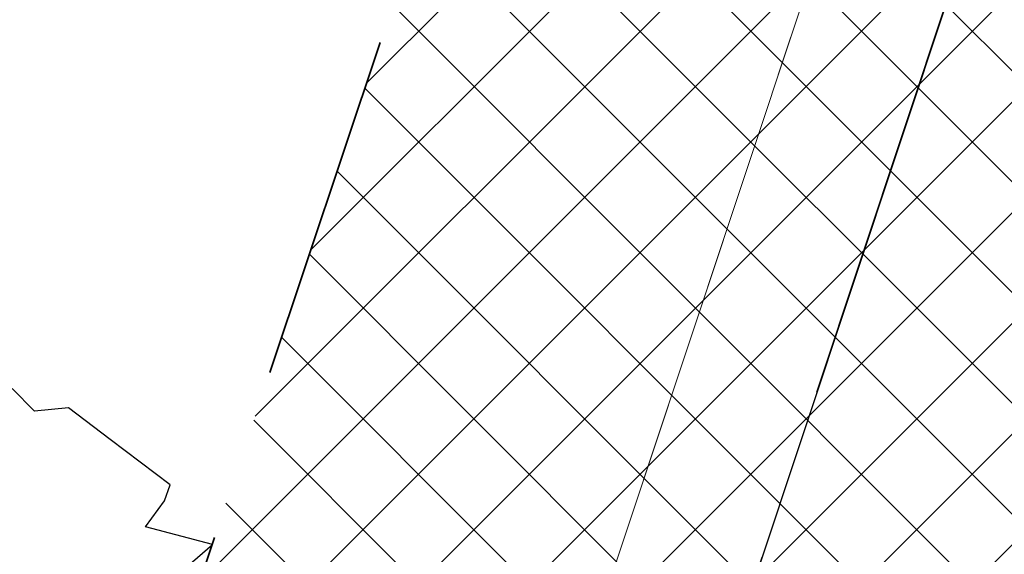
# Model space of a CAD drawing. Header units: metres. Extents: x 6599594 to 6600699, y 5687867 to 5691114.
# Tile 118 of 256: x 6599897.7 to 6599900.52, y 5688722.26 to 5688723.8. Entities that reach past the tile are written whole.
import ezdxf

# ---------------------------------------------------------------- set-up
doc = ezdxf.new("R2010")
doc.units = ezdxf.units.M
doc.header["$MEASUREMENT"] = 0
for name, pattern in [('1', [0]), ('BUG', [1.5, 1, -0.5]), ('GUK', [2, 1.5, -0.5]), ('GUZ', [1, 0.5, -0.5]), ('L_0_04', [1.5, 1, -0.5])]:
    doc.linetypes.add(name, pattern=pattern)
for name, color, linetype, lineweight in [('_kolor chodnik', 50, '1', 5), ('_kolor jezdnia', 4, '1', 0), ('_kolor zjazdy kostka', 7, '1', 5), ('_kolor ścieżka @ 1', 10, '1', 0), ('_nasadzenia', 72, 'BUG', 30), ('_obrzeze', 10, 'BUG', 35), ('Dzialki', 130, '1', 30), ('Kontury', 252, 'GUK', 9), ('OT_Komunikacja', 7, 'CONTINUOUS', 0), ('OT_ZagospodarowanieTerenu', 7, 'CONTINUOUS', 0), ('Uzytki', 252, 'GUZ', 9)]:
    doc.layers.add(name, color=color, linetype=linetype, lineweight=lineweight)
doc.layers.add('RS-drzewa projektowane', color=7, linetype='CONTINUOUS')
pattern_1 = [(45, (0, 0), (-0.1414213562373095, 0.1414213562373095), []), (135, (0, 0), (-0.1414213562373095, -0.1414213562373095), [])]

# ---------------------------------------------------------------- blocks, each defined once
blk = doc.blocks.new('d2')
at = {"layer": '_nasadzenia'}
for p, q in [((-293018.5676449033, 28216.32748790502), (-293018.6644100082, 28216.42572959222)), ((-293018.4212701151, 28216.34265583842), (-293018.5676449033, 28216.32748790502)), ((-293018.2402983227, 28216.20477988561), (-293018.4212701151, 28216.34265583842)), ((-293017.9817671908, 28216.00781423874), (-293018.2402983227, 28216.20477988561)), ((-293018.0050329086, 28215.93972023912), (-293017.9817671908, 28216.00781423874)), ((-293018.0871430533, 28215.82655175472), (-293018.0050329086, 28215.93972023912)), ((-293017.7984534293, 28215.74964162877), (-293018.0871430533, 28215.82655175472)), ((-293018.1938077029, 28215.40966504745), (-293017.7984534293, 28215.74964162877))]:
    blk.add_line(p, q, dxfattribs=at)

msp = doc.modelspace()

# ---------------------------------------------------------------- hatches: boundary and pattern name
at = {"layer": '_kolor chodnik'}
h = msp.add_hatch(dxfattribs=at)
h.set_pattern_fill('ANSI37', color=256, scale=1.6)
h.set_pattern_definition(pattern_1)
h.paths.add_polyline_path([(6599849.938171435, 5688542.085872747), (6599852.232147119, 5688548.938742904), (6599853.573135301, 5688548.489851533), (6599853.827082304, 5688549.248475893), (6599851.793849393, 5688549.929093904), (6599849.895278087, 5688548.982823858), (6599847.823506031, 5688542.793750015)])
edge = h.paths.add_edge_path()
edge.add_line((6600018.106075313, 5689087.454911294), (6600022.42781917, 5689091.229234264))
edge.add_line((6600022.42781917, 5689091.229234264), (6600020.233254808, 5689093.742094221))
edge.add_line((6600020.233254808, 5689093.742094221), (6600017.159471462, 5689091.057656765))
edge.add_arc((6600023.275194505, 5689085.385140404), 8.34143334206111, 137.1531558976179, 148.8016577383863)
edge.add_line((6600016.140105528, 5689089.706021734), (6600018.106075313, 5689087.454911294))
h.paths.add_polyline_path([(6600038.501784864, 5689187.59229436), (6600037.906968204, 5689187.700586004), (6600037.638296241, 5689186.224843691), (6600038.240083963, 5689186.115282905)])
h.paths.add_polyline_path([(6600069.098302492, 5689360.276020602), (6600068.321239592, 5689360.413462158), (6600068.064048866, 5689358.936495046), (6600068.836639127, 5689358.799546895)])
h.paths.add_polyline_path([(6600082.393785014, 5689362.950258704), (6600082.941124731, 5689366.103121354), (6600081.481377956, 5689366.361351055), (6600080.923159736, 5689363.210828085)])
h.paths.add_polyline_path([(6600074.022236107, 5689388.065861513), (6600072.983907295, 5689388.249860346), (6600072.723374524, 5689386.772538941), (6600073.760538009, 5689386.588865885)])
h.paths.add_polyline_path([(6600105.602402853, 5689486.45426531), (6600106.738797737, 5689489.760539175), (6600105.28818975, 5689490.281952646), (6600104.132785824, 5689486.965912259)])
h.paths.add_polyline_path([(6600132.519778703, 5689678.737346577), (6600131.636986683, 5689678.922259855), (6600131.330470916, 5689677.453953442), (6600132.212256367, 5689677.269208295)])
h.paths.add_polyline_path([(6600156.649397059, 5689798.7449027), (6600156.48800471, 5689797.95886096), (6600157.450195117, 5689797.757316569), (6600157.615023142, 5689798.542205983)])
h.paths.add_polyline_path([(6600189.055358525, 5689948.643107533), (6600187.902868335, 5689948.884512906), (6600187.600024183, 5689947.417400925), (6600188.748131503, 5689947.176379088)])
edge = h.paths.add_edge_path()
edge.add_line((6600204.459383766, 5690032.969035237), (6600204.153258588, 5690031.227801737))
edge.add_arc((6600202.328347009, 5690027.299936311), 4.331100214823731, 41.853001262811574, 65.08011546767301, ccw=False)
edge.add_arc((6600032.903931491, 5690051.979071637), 174.020003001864, 352.8070218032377, 353.495463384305)
edge.add_arc((6600202.372679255, 5690027.343587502), 5.999999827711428, 55.12102442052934, 69.64815978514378)
edge = h.paths.add_edge_path()
edge.add_line((6600205.046027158, 5690040.265402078), (6600204.972740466, 5690038.483452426))
edge.add_arc((6600203.986269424, 5690044.401803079), 5.999999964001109, 279.4630688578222, 294.9140560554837)
edge.add_line((6600206.513819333, 5690038.960158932), (6600206.607027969, 5690041.030672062))
edge.add_arc((6600203.986269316, 5690044.401803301), 4.270000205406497, 284.3702444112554, 307.86193139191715, ccw=False)
edge = h.paths.add_edge_path()
edge.add_arc((6600203.547470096, 5690044.558759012), 6.446878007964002, 324.43500910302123, 356.20133685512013, ccw=False)
edge.add_arc((6600203.986269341, 5690044.401803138), 6.000000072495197, 323.2169970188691, 357.4193489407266)
h.paths.add_polyline_path([(6600208.910055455, 5690121.713696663), (6600208.146285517, 5690121.748120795), (6600207.125602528, 5690121.794124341), (6600209.971605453, 5690121.665851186)])
edge = h.paths.add_edge_path()
edge.add_line((6600238.769818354, 5690481.648294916), (6600240.338176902, 5690490.87374652))
edge.add_line((6600240.338176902, 5690490.87374652), (6600241.251295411, 5690510.829461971))
edge.add_line((6600241.251295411, 5690510.829461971), (6600239.524022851, 5690510.928942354))
edge.add_line((6600239.524022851, 5690510.928942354), (6600238.633343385, 5690491.167757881))
edge.add_line((6600238.633343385, 5690491.167757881), (6600234.579716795, 5690467.661262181))
edge.add_line((6600234.579716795, 5690467.661262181), (6600234.449796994, 5690464.966873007))
edge.add_arc((6600242.443669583, 5690464.607462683), 8.001948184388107, 177.4256737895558, 268.2543056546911)
edge.add_line((6600242.199903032, 5690456.609228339), (6600242.216657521, 5690457.359274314))
edge.add_line((6600242.216657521, 5690457.359274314), (6600242.305257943, 5690458.836738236))
edge.add_arc((6600242.444504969, 5690464.607952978), 5.772894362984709, 177.0298084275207, 268.6178439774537, ccw=False)
edge.add_line((6600236.679365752, 5690464.907083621), (6600236.951876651, 5690470.95443634))
edge.add_line((6600236.951876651, 5690470.95443634), (6600238.15078669, 5690478.210832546))
edge.add_line((6600238.15078669, 5690478.210832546), (6600238.769818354, 5690481.648294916))
h.paths.add_polyline_path([(6600238.769818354, 5690481.648294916), (6600238.15078669, 5690478.210832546), (6600239.670056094, 5690477.930590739), (6600240.266710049, 5690481.376366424)])
edge = h.paths.add_edge_path()
edge.add_line((6600223.366500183, 5690460.339976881), (6600223.278629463, 5690457.997544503))
edge.add_arc((6600220.967166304, 5690465.656339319), 7.999999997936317, 286.7940807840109, 300.2738222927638)
edge.add_line((6600225.000231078, 5690458.747331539), (6600225.240084, 5690461.623695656))
edge.add_arc((6600221.105749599, 5690465.648640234), 5.76999998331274, 293.06724424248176, 315.7681070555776, ccw=False)
edge = h.paths.add_edge_path()
edge.add_arc((6600220.025145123, 5690444.676291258), 5.770000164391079, 37.996647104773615, 59.94382588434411, ccw=False)
edge.add_line((6600224.572175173, 5690448.22839199), (6600224.817793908, 5690451.081798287))
edge.add_arc((6600220.025145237, 5690444.676291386), 7.999999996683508, 53.19588653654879, 68.15166733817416)
edge.add_line((6600223.00235276, 5690452.101669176), (6600222.91504296, 5690449.670427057))
edge = h.paths.add_edge_path()
edge.add_arc((6600221.105749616, 5690465.648640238), 7.999999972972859, 328.0222308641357, 357.0132597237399)
edge.add_line((6600229.094882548, 5690465.23180147), (6600229.218816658, 5690467.593604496))
edge.add_line((6600229.218816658, 5690467.593604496), (6600228.218919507, 5690467.645774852))
edge.add_line((6600228.218919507, 5690467.645774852), (6600227.891778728, 5690461.411918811))
h.paths.add_polyline_path([(6600200.980142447, 5690012.236744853), (6600202.317278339, 5690011.956662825), (6600202.522293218, 5690012.935421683), (6600201.182321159, 5690013.216097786)])
h.paths.add_polyline_path([(6600196.457878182, 5689983.98337835), (6600195.202332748, 5689984.246370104), (6600194.899091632, 5689982.777335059), (6600196.150355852, 5689982.515240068)])
edge = h.paths.add_edge_path()
edge.add_line((6600112.305909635, 5689517.991018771), (6600112.691041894, 5689519.807934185))
edge.add_line((6600112.691041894, 5689519.807934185), (6600113.245521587, 5689522.423769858))
edge.add_line((6600113.245521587, 5689522.423769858), (6600111.553124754, 5689522.782507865))
edge.add_line((6600111.553124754, 5689522.782507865), (6600107.405864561, 5689503.21722655))
edge.add_line((6600107.405864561, 5689503.21722655), (6600099.494506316, 5689480.361667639))
edge.add_line((6600099.494506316, 5689480.361667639), (6600099.182814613, 5689478.891218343))
edge.add_arc((6600107.008997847, 5689477.232359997), 8.000059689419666, 168.0325629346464, 257.7529108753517)
edge.add_line((6600105.311960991, 5689469.414366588), (6600105.784990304, 5689471.593619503))
edge.add_arc((6600107.008927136, 5689477.232314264), 5.769999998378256, 168.0321375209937, 257.7533362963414, ccw=False)
edge.add_line((6600101.364343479, 5689478.42879883), (6600101.647245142, 5689479.76342708))
edge.add_line((6600101.647245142, 5689479.76342708), (6600104.132785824, 5689486.965912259))
edge.add_line((6600104.132785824, 5689486.965912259), (6600105.28818975, 5689490.281952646))
edge.add_line((6600105.28818975, 5689490.281952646), (6600108.240043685, 5689498.809726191))
edge.add_line((6600108.240043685, 5689498.809726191), (6600112.305909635, 5689517.991018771))
h.paths.add_polyline_path([(6600136.009573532, 5689645.499114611), (6600138.333647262, 5689645.012304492), (6600138.661671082, 5689646.578318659), (6600134.869459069, 5689647.372651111)])
at = {"layer": '_kolor jezdnia'}
h = msp.add_hatch(dxfattribs=at)
h.set_pattern_fill('ANSI37', color=4, scale=3.5)
h.set_pattern_definition([(45, (0, 0), (-0.3093592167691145, 0.3093592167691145), []), (135, (0, 0), (-0.3093592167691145, -0.3093592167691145), [])])
edge = h.paths.add_edge_path()
edge.add_line((6599833.066047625, 5688539.933393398), (6599850.649511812, 5688527.983462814))
edge.add_arc((6599857.337592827, 5688536.653968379), 10.95025544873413, 169.5012687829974, 232.3548431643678, ccw=False)
edge.add_arc((6599858.085851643, 5688536.618142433), 11.69295282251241, 162.2507788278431, 169.9967502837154, ccw=False)
edge.add_line((6599846.949484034, 5688540.182754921), (6599847.823506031, 5688542.793750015))
edge.add_line((6599847.823506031, 5688542.793750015), (6599849.895278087, 5688548.982823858))
edge.add_line((6599849.895278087, 5688548.982823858), (6599852.434748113, 5688556.56906746))
edge.add_line((6599852.434748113, 5688556.56906746), (6599928.48625871, 5688783.760284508))
edge.add_line((6599928.48625871, 5688783.760284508), (6599931.025728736, 5688791.34652811))
edge.add_line((6599931.025728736, 5688791.34652811), (6599996.657773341, 5688987.411326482))
edge.add_line((6599996.657773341, 5688987.411326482), (6599999.197243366, 5688994.997570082))
edge.add_line((6599999.197243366, 5688994.997570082), (6600021.930100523, 5689062.908193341))
edge.add_line((6600021.930100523, 5689062.908193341), (6600017.620224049, 5689067.371531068))
edge.add_line((6600017.620224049, 5689067.371531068), (6600016.714558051, 5689064.654078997))
edge.add_line((6600016.714558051, 5689064.654078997), (6600012.423620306, 5689051.835617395))
edge.add_line((6600012.423620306, 5689051.835617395), (6600009.884150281, 5689044.249373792))
edge.add_line((6600009.884150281, 5689044.249373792), (6599977.53516164, 5688947.612159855))
edge.add_line((6599977.53516164, 5688947.612159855), (6599974.995691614, 5688940.025916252))
edge.add_line((6599974.995691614, 5688940.025916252), (6599942.096912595, 5688841.746295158))
edge.add_line((6599942.096912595, 5688841.746295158), (6599939.557442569, 5688834.160051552))
edge.add_line((6599939.557442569, 5688834.160051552), (6599882.679288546, 5688664.246042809))
edge.add_line((6599882.679288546, 5688664.246042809), (6599880.139818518, 5688656.659799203))
edge.add_line((6599880.139818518, 5688656.659799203), (6599852.46454386, 5688573.984527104))
edge.add_line((6599852.46454386, 5688573.984527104), (6599842.470137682, 5688544.127903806))
edge.add_arc((6599835.706422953, 5688546.652910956), 7.219660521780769, 248.5480913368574, 339.52856074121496, ccw=False)
h.paths.add_polyline_path([(6600044.653202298, 5689172.271628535), (6600046.276244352, 5689181.431901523), (6600047.759199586, 5689189.801539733), (6600051.0603021, 5689208.432603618), (6600052.368792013, 5689215.817578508), (6600054.808584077, 5689229.587499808), (6600056.11707399, 5689236.972474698), (6600057.346666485, 5689243.912161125), (6600058.655146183, 5689251.297078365), (6600058.831439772, 5689252.292060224), (6600060.098987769, 5689259.445963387), (6600060.139929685, 5689259.677035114), (6600061.407468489, 5689266.830886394), (6600072.329030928, 5689328.470998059), (6600073.637511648, 5689335.855921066), (6600077.337304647, 5689356.73715072), (6600078.820259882, 5689365.106788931), (6600081.142794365, 5689378.214921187), (6600082.538516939, 5689386.092227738), (6600095.187867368, 5689457.483787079), (6600091.082877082, 5689465.8405575), (6600089.043088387, 5689454.328211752), (6600087.870641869, 5689447.711051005), (6600087.560133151, 5689445.958573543), (6600086.562151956, 5689440.326076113), (6600082.433200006, 5689417.022719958), (6600080.95024477, 5689408.65308175), (6600077.202698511, 5689387.502337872), (6600075.719743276, 5689379.132699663), (6600073.469199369, 5689366.430874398), (6600071.986244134, 5689358.061236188), (6600069.98686466, 5689346.776955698), (6600068.591142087, 5689338.899649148), (6600065.559290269, 5689321.78820693), (6600064.163567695, 5689313.910900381), (6600059.719426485, 5689288.828650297), (6600058.323703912, 5689280.951343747), (6600057.563846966, 5689276.662793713), (6600056.168124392, 5689268.785487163), (6600054.804920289, 5689261.091711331), (6600053.409197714, 5689253.21440478), (6600053.264817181, 5689252.399536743), (6600051.869094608, 5689244.522230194), (6600051.183555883, 5689240.653124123), (6600049.787833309, 5689232.775817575), (6600046.593849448, 5689214.749319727), (6600045.198126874, 5689206.872013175), (6600044.41754409, 5689202.466488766), (6600042.934588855, 5689194.096850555), (6600036.429952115, 5689157.38538759), (6600034.946996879, 5689149.01574938), (6600030.579776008, 5689124.367629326), (6600027.529365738, 5689107.151445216), (6600024.895072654, 5689094.014582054), (6600030.583685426, 5689094.264316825), (6600032.945013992, 5689106.191885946), (6600043.170247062, 5689163.901990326)])
edge = h.paths.add_edge_path()
edge.add_line((6600111.106812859, 5689535.144351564), (6600111.256844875, 5689535.85214863))
edge.add_line((6600111.256844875, 5689535.85214863), (6600112.915748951, 5689543.678261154))
edge.add_line((6600112.915748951, 5689543.678261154), (6600117.304772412, 5689564.384094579))
edge.add_line((6600117.304772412, 5689564.384094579), (6600119.067357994, 5689572.699339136))
edge.add_line((6600119.067357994, 5689572.699339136), (6600120.087667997, 5689577.512794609))
edge.add_line((6600120.087667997, 5689577.512794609), (6600121.642890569, 5689584.849775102))
edge.add_line((6600121.642890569, 5689584.849775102), (6600128.436769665, 5689616.900852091))
edge.add_line((6600128.436769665, 5689616.900852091), (6600129.991992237, 5689624.237832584))
edge.add_line((6600129.991992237, 5689624.237832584), (6600132.660554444, 5689636.827148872))
edge.add_line((6600132.660554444, 5689636.827148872), (6600133.208838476, 5689639.444704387))
edge.add_line((6600133.208838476, 5689639.444704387), (6600134.848957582, 5689647.274775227))
edge.add_line((6600134.848957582, 5689647.274775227), (6600138.97649476, 5689666.979995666))
edge.add_line((6600138.97649476, 5689666.979995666), (6600140.51410642, 5689674.320687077))
edge.add_line((6600140.51410642, 5689674.320687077), (6600145.209128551, 5689696.735129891))
edge.add_line((6600145.209128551, 5689696.735129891), (6600146.746740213, 5689704.075821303))
edge.add_line((6600146.746740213, 5689704.075821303), (6600151.462308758, 5689726.588354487))
edge.add_line((6600151.462308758, 5689726.588354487), (6600152.999920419, 5689733.929045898))
edge.add_line((6600152.999920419, 5689733.929045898), (6600155.244070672, 5689744.642813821))
edge.add_line((6600155.244070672, 5689744.642813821), (6600156.781682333, 5689751.983505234))
edge.add_line((6600156.781682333, 5689751.983505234), (6600161.635515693, 5689775.156126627))
edge.add_line((6600161.635515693, 5689775.156126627), (6600163.378142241, 5689783.475576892))
edge.add_line((6600163.378142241, 5689783.475576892), (6600163.850769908, 5689785.731942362))
edge.add_line((6600163.850769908, 5689785.731942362), (6600167.028500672, 5689800.902704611))
edge.add_line((6600167.028500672, 5689800.902704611), (6600179.49088801, 5689860.399222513))
edge.add_line((6600179.49088801, 5689860.399222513), (6600181.233514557, 5689868.718672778))
edge.add_line((6600181.233514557, 5689868.718672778), (6600181.84713393, 5689871.648144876))
edge.add_line((6600181.84713393, 5689871.648144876), (6600183.384745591, 5689878.988836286))
edge.add_line((6600183.384745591, 5689878.988836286), (6600184.935818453, 5689886.393792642))
edge.add_line((6600184.935818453, 5689886.393792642), (6600186.575937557, 5689894.223863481))
edge.add_line((6600186.575937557, 5689894.223863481), (6600194.05133812, 5689929.912074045))
edge.add_line((6600194.05133812, 5689929.912074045), (6600195.691457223, 5689937.742144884))
edge.add_line((6600195.691457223, 5689937.742144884), (6600202.915799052, 5689972.231779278))
edge.add_line((6600202.915799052, 5689972.231779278), (6600204.555918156, 5689980.061850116))
edge.add_line((6600204.555918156, 5689980.061850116), (6600206.062781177, 5689987.255744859))
edge.add_line((6600206.062781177, 5689987.255744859), (6600207.702900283, 5689995.085815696))
edge.add_line((6600207.702900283, 5689995.085815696), (6600210.232559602, 5690007.162628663))
edge.add_line((6600210.232559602, 5690007.162628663), (6600211.694938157, 5690014.144150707))
edge.add_arc((6600028.177652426, 5690052.584442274), 187.5000004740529, 348.1696294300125, 357.4195276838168)
edge.add_line((6600215.487522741, 5690044.142720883), (6600208.310270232, 5690026.480446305))
edge.add_arc((6600032.903933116, 5690051.97907145), 177.2500013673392, 348.1696294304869, 351.7289130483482, ccw=False)
edge.add_line((6600206.38894146, 5690015.640182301), (6600205.966941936, 5690013.625519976))
edge.add_line((6600205.966941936, 5690013.625519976), (6600204.326822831, 5690005.795449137))
edge.add_line((6600204.326822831, 5690005.795449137), (6600197.076961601, 5689971.183982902))
edge.add_line((6600197.076961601, 5689971.183982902), (6600195.334335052, 5689962.864532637))
edge.add_line((6600195.334335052, 5689962.864532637), (6600193.44722506, 5689953.855305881))
edge.add_line((6600193.44722506, 5689953.855305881), (6600191.909227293, 5689946.512771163))
edge.add_line((6600191.909227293, 5689946.512771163), (6600185.496844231, 5689915.899498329))
edge.add_line((6600185.496844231, 5689915.899498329), (6600183.856521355, 5689908.068454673))
edge.add_line((6600183.856521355, 5689908.068454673), (6600182.066605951, 5689899.523243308))
edge.add_line((6600182.066605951, 5689899.523243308), (6600180.32407057, 5689891.204228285))
edge.add_line((6600180.32407057, 5689891.204228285), (6600174.320344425, 5689862.541919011))
edge.add_line((6600174.320344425, 5689862.541919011), (6600172.577809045, 5689854.222903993))
edge.add_line((6600172.577809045, 5689854.222903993), (6600163.663810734, 5689811.666703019))
edge.add_line((6600163.663810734, 5689811.666703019), (6600162.023782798, 5689803.837067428))
edge.add_line((6600162.023782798, 5689803.837067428), (6600160.924220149, 5689798.587659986))
edge.add_line((6600160.924220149, 5689798.587659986), (6600159.279208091, 5689790.734229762))
edge.add_line((6600159.279208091, 5689790.734229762), (6600157.107250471, 5689780.365115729))
edge.add_line((6600157.107250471, 5689780.365115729), (6600155.462238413, 5689772.511685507))
edge.add_line((6600155.462238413, 5689772.511685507), (6600153.380318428, 5689762.572418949))
edge.add_line((6600153.380318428, 5689762.572418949), (6600151.735124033, 5689754.718118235))
edge.add_line((6600151.735124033, 5689754.718118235), (6600148.586504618, 5689739.686336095))
edge.add_line((6600148.586504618, 5689739.686336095), (6600146.885007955, 5689731.563243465))
edge.add_line((6600146.885007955, 5689731.563243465), (6600141.75088822, 5689707.052510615))
edge.add_line((6600141.75088822, 5689707.052510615), (6600140.110896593, 5689699.223048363))
edge.add_line((6600140.110896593, 5689699.223048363), (6600133.483561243, 5689667.583574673))
edge.add_line((6600133.483561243, 5689667.583574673), (6600131.860394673, 5689659.834436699))
edge.add_line((6600131.860394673, 5689659.834436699), (6600131.740984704, 5689659.26436315))
edge.add_line((6600131.740984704, 5689659.26436315), (6600130.117814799, 5689651.515209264))
edge.add_line((6600130.117814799, 5689651.515209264), (6600127.27873359, 5689637.961189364))
edge.add_line((6600127.27873359, 5689637.961189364), (6600126.924568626, 5689636.290366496))
edge.add_line((6600126.924568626, 5689636.290366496), (6600125.166244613, 5689627.995226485))
edge.add_line((6600125.166244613, 5689627.995226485), (6600118.009503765, 5689594.232298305))
edge.add_line((6600118.009503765, 5689594.232298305), (6600116.25117975, 5689585.937158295))
edge.add_line((6600116.25117975, 5689585.937158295), (6600113.665314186, 5689573.737975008))
edge.add_line((6600113.665314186, 5689573.737975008), (6600111.898534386, 5689565.402943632))
edge.add_line((6600111.898534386, 5689565.402943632), (6600104.889982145, 5689532.339115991))
edge.add_line((6600104.889982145, 5689532.339115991), (6600103.22663594, 5689524.492047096))
edge.add_line((6600103.22663594, 5689524.492047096), (6600096.623876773, 5689493.342605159))
edge.add_line((6600096.623876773, 5689493.342605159), (6600094.968986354, 5689485.535427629))
edge.add_line((6600094.968986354, 5689485.535427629), (6600094.300101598, 5689482.379870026))
edge.add_line((6600094.300101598, 5689482.379870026), (6600099.182814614, 5689478.891218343))
edge.add_line((6600099.182814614, 5689478.891218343), (6600099.494506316, 5689480.361667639))
edge.add_line((6600099.494506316, 5689480.361667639), (6600111.106812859, 5689535.144351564))
edge = h.paths.add_edge_path()
edge.add_arc((6600239.213891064, 5690851.400367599), 10.00000000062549, -2.8342403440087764, 76.13703556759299, ccw=False)
edge.add_line((6600249.201658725, 5690850.905901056), (6600249.082723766, 5690848.503524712))
edge.add_line((6600249.082723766, 5690848.503524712), (6600247.016487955, 5690806.767468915))
edge.add_line((6600247.016487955, 5690806.767468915), (6600246.092398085, 5690789.152178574))
edge.add_line((6600246.092398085, 5690789.152178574), (6600233.768116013, 5690572.015170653))
edge.add_line((6600233.768116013, 5690572.015170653), (6600228.959056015, 5690465.296202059))
edge.add_line((6600228.959056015, 5690465.296202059), (6600234.588724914, 5690465.017134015))
edge.add_line((6600234.588724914, 5690465.017134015), (6600239.262540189, 5690571.767576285))
edge.add_line((6600239.262540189, 5690571.767576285), (6600252.50503885, 5690806.400146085))
edge.add_line((6600252.50503885, 5690806.400146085), (6600254.569211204, 5690848.094521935))
edge.add_arc((6600262.559425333, 5690847.6989487), 7.999999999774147, 76.13703557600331, 177.1657596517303, ccw=False)
edge.add_line((6600264.476229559, 5690855.465921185), (6600241.609896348, 5690861.109083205))
edge = h.paths.add_edge_path()
edge.add_line((6600250.031475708, 5690451.625307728), (6600250.231741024, 5690455.772579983))
edge.add_line((6600250.231741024, 5690455.772579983), (6600246.257763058, 5690456.417303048))
edge.add_line((6600246.257763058, 5690456.417303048), (6600242.171761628, 5690456.61060902))
edge.add_arc((6600242.563100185, 5690464.586983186), 7.985968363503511, 176.9123644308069, 267.1911945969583, ccw=False)
edge.add_line((6600234.588724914, 5690465.017134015), (6600228.959056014, 5690465.296202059))
edge.add_arc((6600220.965133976, 5690465.657286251), 8.002072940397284, 267.8289300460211, 357.413716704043, ccw=False)
edge.add_line((6600220.661989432, 5690457.660957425), (6600212.406915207, 5690458.119572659))
edge.add_line((6600212.406915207, 5690458.119572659), (6600208.431872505, 5690457.817501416))
edge.add_line((6600208.431872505, 5690457.817501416), (6600208.233912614, 5690454.548331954))
edge.add_line((6600208.233912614, 5690454.548331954), (6600212.129565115, 5690453.127270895))
edge.add_line((6600212.129565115, 5690453.127270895), (6600218.640548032, 5690452.76554962))
edge.add_line((6600218.640548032, 5690452.76554962), (6600216.486747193, 5690452.885205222))
edge.add_line((6600216.486747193, 5690452.885205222), (6600220.468905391, 5690452.663974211))
edge.add_arc((6600220.025145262, 5690444.676291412), 7.99999997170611, -0.3386579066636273, 86.8201700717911, ccw=False)
edge.add_line((6600228.025005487, 5690444.629006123), (6600227.803602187, 5690439.649256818))
edge.add_line((6600227.803602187, 5690439.649256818), (6600226.885525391, 5690435.936828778))
edge.add_line((6600226.885525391, 5690435.936828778), (6600225.534849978, 5690405.967249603))
edge.add_line((6600225.534849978, 5690405.967249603), (6600226.115199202, 5690402.187514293))
edge.add_line((6600226.115199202, 5690402.187514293), (6600213.445139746, 5690121.008786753))
edge.add_line((6600213.445139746, 5690121.008786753), (6600213.352800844, 5690118.960058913))
edge.add_line((6600213.352800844, 5690118.960058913), (6600209.980184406, 5690044.131649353))
edge.add_arc((6600203.98626942, 5690044.401803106), 5.999999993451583, 257.4162346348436, 357.41934921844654, ccw=False)
edge.add_line((6600202.679069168, 5690038.545931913), (6600201.589735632, 5690033.666039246))
edge.add_line((6600201.589735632, 5690033.666039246), (6600203.67987942, 5690033.199458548))
edge.add_arc((6600202.372679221, 5690027.343587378), 5.999999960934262, -8.27108729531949, 77.41623506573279, ccw=False)
edge.add_line((6600208.310270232, 5690026.480446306), (6600215.487522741, 5690044.142720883))
edge.add_line((6600215.487522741, 5690044.142720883), (6600216.199687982, 5690059.9446614))
edge.add_line((6600216.199687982, 5690059.9446614), (6600216.537356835, 5690067.437056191))
edge.add_line((6600216.537356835, 5690067.437056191), (6600223.893528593, 5690230.66011469))
edge.add_line((6600223.893528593, 5690230.66011469), (6600224.231197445, 5690238.152509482))
edge.add_line((6600224.231197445, 5690238.152509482), (6600233.507835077, 5690443.987992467))
edge.add_arc((6600241.499722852, 5690443.627812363), 7.999999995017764, 87.29208981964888, 177.4195277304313, ccw=False)
edge.add_line((6600241.877677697, 5690451.618879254), (6600246.021541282, 5690451.422886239))
edge.add_line((6600246.021541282, 5690451.422886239), (6600246.427694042, 5690451.44338883))
edge.add_line((6600246.427694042, 5690451.44338883), (6600246.79397003, 5690451.461878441))
edge.add_line((6600246.79397003, 5690451.461878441), (6600250.031475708, 5690451.625307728))
edge = h.paths.add_edge_path()
edge.add_line((6600007.33756506, 5689086.20374581), (6600006.980466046, 5689080.740822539))
edge.add_line((6600006.980466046, 5689080.740822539), (6600007.229745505, 5689080.720859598))
edge.add_line((6600007.229745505, 5689080.720859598), (6600008.093335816, 5689080.601653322))
edge.add_line((6600008.093335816, 5689080.601653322), (6600008.702681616, 5689080.53831051))
edge.add_arc((6600008.140193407, 5689070.554142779), 9.999999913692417, -18.557800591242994, 86.77547804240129, ccw=False)
edge.add_line((6600017.620224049, 5689067.371531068), (6600021.930100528, 5689062.908193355))
edge.add_arc((6599734.83819726, 5689159.011261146), 302.7499967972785, 341.4922000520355, 343.8640860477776)
edge.add_arc((6600034.895369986, 5689072.315877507), 9.581213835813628, 98.63328270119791, 164.5273290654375, ccw=False)
edge.add_line((6600033.457137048, 5689081.788529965), (6600033.832640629, 5689081.798737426))
edge.add_line((6600033.832640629, 5689081.798737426), (6600034.422462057, 5689082.05700874))
edge.add_line((6600034.422462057, 5689082.05700874), (6600036.833623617, 5689082.139040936))
edge.add_line((6600036.833623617, 5689082.139040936), (6600036.730225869, 5689087.148851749))
edge.add_line((6600036.730225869, 5689087.148851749), (6600036.579860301, 5689087.134303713))
edge.add_arc((6600036.479565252, 5689093.136286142), 6.002820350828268, 169.1687651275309, 270.9573417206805, ccw=False)
edge.add_line((6600030.583685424, 5689094.264316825), (6600024.895072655, 5689094.014582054))
edge.add_arc((6600015.200558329, 5689096.162123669), 9.929528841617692, 271.0943432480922, 347.5094668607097, ccw=False)
edge.add_arc((6600014.909438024, 5689089.646776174), 3.446070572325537, 264.4236009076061, 278.0194998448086, ccw=False)
edge.add_line((6600014.574573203, 5689086.217014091), (6600014.299554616, 5689086.232508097))
edge.add_line((6600014.299554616, 5689086.232508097), (6600010.474232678, 5689086.448019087))
edge.add_line((6600010.474232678, 5689086.448019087), (6600007.33756506, 5689086.20374581))
edge = h.paths.add_edge_path()
edge.add_line((6600105.490725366, 5689463.953528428), (6600106.927559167, 5689464.047234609))
edge.add_line((6600106.927559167, 5689464.047234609), (6600107.835, 5689468.66))
edge.add_line((6600107.835, 5689468.66), (6600105.311960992, 5689469.414366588))
edge.add_arc((6600107.008997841, 5689477.232359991), 8.000059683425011, 168.0325628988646, 257.75291091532, ccw=False)
edge.add_line((6600099.182814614, 5689478.891218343), (6600094.300101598, 5689482.379870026))
edge.add_arc((6600586.245114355, 5689378.104238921), 502.8750369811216, 168.032376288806, 169.9522165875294)
edge.add_line((6600091.082877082, 5689465.8405575), (6600095.187867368, 5689457.483787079))
edge.add_arc((6600103.065173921, 5689456.088064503), 8.000000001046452, 77.7533362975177, 169.9524553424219, ccw=False)
edge.add_line((6600104.762140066, 5689463.906012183), (6600105.490725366, 5689463.953528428))
at = {"layer": '_kolor zjazdy kostka'}
h = msp.add_hatch(dxfattribs=at)
h.set_pattern_fill('ANSI37', color=256, scale=1.6)
h.set_pattern_definition(pattern_1)
h.paths.add_polyline_path([(6600244.137440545, 5690813.934732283), (6600242.369522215, 5690814.022127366), (6600242.097568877, 5690808.528921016), (6600243.865482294, 5690808.441426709)])
h.paths.add_polyline_path([(6600247.012128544, 5690806.679412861), (6600247.442736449, 5690815.377295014), (6600247.393289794, 5690814.378518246), (6600247.113277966, 5690808.722537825)])
h.paths.add_polyline_path([(6600242.297085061, 5690788.088808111), (6600240.958726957, 5690788.155683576), (6600240.648818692, 5690782.664569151), (6600241.987258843, 5690782.599147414)])
h.paths.add_polyline_path([(6600245.558275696, 5690780.919298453), (6600246.037231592, 5690789.405686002), (6600244.985820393, 5690788.453468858), (6600244.612601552, 5690781.981345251)])
h.paths.add_polyline_path([(6600241.348405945, 5690723.711515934), (6600242.272017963, 5690722.691689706), (6600242.749709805, 5690731.155680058), (6600241.698138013, 5690730.203317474), (6600241.472690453, 5690726.27550499)])
h.paths.add_polyline_path([(6600225.772794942, 5690394.589141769), (6600224.731429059, 5690393.637598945), (6600224.461246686, 5690387.644646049), (6600225.412923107, 5690386.603142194)])
h.paths.add_polyline_path([(6600223.012390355, 5690333.280720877), (6600223.372595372, 5690341.272607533), (6600222.32835346, 5690340.318436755), (6600222.058239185, 5690334.324941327)])
h.paths.add_polyline_path([(6600215.496388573, 5690166.390602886), (6600215.856593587, 5690174.382489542), (6600214.812834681, 5690173.428760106), (6600214.542018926, 5690167.435062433)])
h.paths.add_polyline_path([(6600212.446537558, 5690121.053392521), (6600213.399499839, 5690120.010473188), (6600213.788744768, 5690128.503024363), (6600212.745135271, 5690127.54943145)])
h.paths.add_polyline_path([(6600209.977420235, 5690121.665589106), (6600210.225142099, 5690127.162117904), (6600207.346107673, 5690127.291879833), (6600207.119593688, 5690121.794395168)])
h.paths.add_polyline_path([(6600207.950178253, 5690070.725854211), (6600204.880846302, 5690070.828947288), (6600204.643784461, 5690065.333808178), (6600207.702521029, 5690065.204598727)])
h.paths.add_polyline_path([(6600200.981479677, 5690012.236464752), (6600199.969248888, 5690007.339980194), (6600201.282587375, 5690007.064882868), (6600202.31726072, 5690011.956666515)])
h.paths.add_polyline_path([(6600193.613960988, 5689970.406358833), (6600192.398010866, 5689970.660657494), (6600191.286205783, 5689965.274578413), (6600192.486379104, 5689965.023185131)])
h.paths.add_polyline_path([(6600189.061271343, 5689948.671423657), (6600189.98413328, 5689953.050774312), (6600188.818902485, 5689953.32186217), (6600187.908781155, 5689948.91282903)])
h.paths.add_polyline_path([(6600180.976201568, 5689915.317449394), (6600179.952861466, 5689910.421322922), (6600181.008474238, 5689910.200199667), (6600182.033843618, 5689915.09540201)])
h.paths.add_polyline_path([(6600176.508279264, 5689893.538690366), (6600177.476023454, 5689893.335973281), (6600178.603605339, 5689898.719146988), (6600177.636002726, 5689898.922290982)])
h.paths.add_polyline_path([(6600179.28182965, 5689859.401159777), (6600180.522246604, 5689860.211927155), (6600181.057490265, 5689860.561775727), (6600183.598022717, 5689860.029600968), (6600184.726606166, 5689865.412570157), (6600182.186324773, 5689865.943033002), (6600181.604764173, 5689866.832779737), (6600181.024456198, 5689867.720610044)])
h.paths.add_polyline_path([(6600160.200810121, 5689810.862606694), (6600159.232772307, 5689811.065842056), (6600158.207991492, 5689806.171529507), (6600159.175735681, 5689805.968812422)])
h.paths.add_polyline_path([(6600156.49391753, 5689797.987177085), (6600155.463416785, 5689793.068691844), (6600156.431160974, 5689792.865974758), (6600157.461419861, 5689797.784520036)])
edge = h.paths.add_edge_path()
edge.add_arc((6600173.111981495, 5689800.679690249), 5.999999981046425, 204.673115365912, 239.5411154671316, ccw=False)
edge.add_arc((6600173.162096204, 5689800.685330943), 6.047914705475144, 168.3203586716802, 204.5234866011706, ccw=False)
edge.add_line((6600167.239404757, 5689801.9096668), (6600163.651667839, 5689784.781499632))
edge.add_arc((6600169.524220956, 5689783.551410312), 5.999999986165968, 139.2146049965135, 168.1696294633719, ccw=False)
edge.add_arc((6600169.524220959, 5689783.551410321), 5.999999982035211, 96.80962310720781, 139.2146050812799, ccw=False)
edge.add_line((6600168.812796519, 5689789.509083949), (6600170.070461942, 5689795.507731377))
h.paths.add_polyline_path([(6600163.526364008, 5689776.866746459), (6600166.051243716, 5689776.337874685), (6600167.179826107, 5689781.720838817), (6600164.653945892, 5689782.249920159), (6600163.941148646, 5689783.340449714), (6600163.493329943, 5689784.025580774), (6600161.750703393, 5689775.706130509), (6600162.438017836, 5689776.155376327)])
h.paths.add_polyline_path([(6600152.614191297, 5689774.643430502), (6600153.639138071, 5689779.536616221), (6600152.646757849, 5689779.744928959), (6600151.646447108, 5689774.846147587)])
h.paths.add_polyline_path([(6600150.121074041, 5689767.466820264), (6600148.177624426, 5689758.16795459), (6600149.115997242, 5689757.971390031), (6600151.066362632, 5689767.268392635)])
h.paths.add_polyline_path([(6600142.970741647, 5689739.332500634), (6600141.888449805, 5689734.142420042), (6600144.036614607, 5689733.695518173), (6600145.123068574, 5689738.882330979)])
h.paths.add_polyline_path([(6600136.256357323, 5689701.052153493), (6600137.154085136, 5689700.864096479), (6600138.287960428, 5689706.274871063), (6600137.386492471, 5689706.464182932)])
h.paths.add_polyline_path([(6600130.081494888, 5689667.099389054), (6600129.212847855, 5689667.281639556), (6600128.083282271, 5689661.898895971), (6600128.953953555, 5689661.716447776)])
h.paths.add_polyline_path([(6600128.397394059, 5689659.030340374), (6600127.554144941, 5689659.207226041), (6600126.49340855, 5689653.810049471), (6600127.269860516, 5689653.647397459)])
h.paths.add_polyline_path([(6600134.990411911, 5689640.633636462), (6600137.30714639, 5689640.148363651), (6600138.339560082, 5689645.040620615), (6600136.015486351, 5689645.500958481), (6600135.435178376, 5689646.388788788), (6600134.8548704, 5689647.276619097), (6600133.214751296, 5689639.446548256), (6600134.102581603, 5689640.026856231)])
h.paths.add_polyline_path([(6600122.164164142, 5689634.294831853), (6600121.024067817, 5689628.914244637), (6600122.015114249, 5689628.705875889), (6600123.155614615, 5689634.086346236)])
h.paths.add_polyline_path([(6600114.54207576, 5689593.450769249), (6600113.493359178, 5689593.398339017), (6600112.364315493, 5689588.045694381), (6600113.29076438, 5689587.54753241)])
h.paths.add_polyline_path([(6600110.194543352, 5689572.941097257), (6600109.20781945, 5689573.148880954), (6600108.067717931, 5689567.768269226), (6600109.05014319, 5689567.535215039)])
h.paths.add_polyline_path([(6600119.083213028, 5689565.540446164), (6600119.089125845, 5689565.542290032), (6600121.462438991, 5689565.065690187), (6600122.598093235, 5689570.447168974), (6600120.229622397, 5689570.949214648), (6600119.651446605, 5689571.8119627), (6600119.073270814, 5689572.727655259), (6600117.310757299, 5689564.412754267)])
h.paths.add_polyline_path([(6600101.698666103, 5689532.937884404), (6600100.730666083, 5689533.141679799), (6600099.694214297, 5689528.250234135), (6600100.669121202, 5689528.045267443)])
h.paths.add_polyline_path([(6600094.064021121, 5689496.827028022), (6600093.080194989, 5689497.033910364), (6600092.036590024, 5689492.143967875), (6600093.038865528, 5689491.933250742)])
h.paths.add_polyline_path([(6600083.709836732, 5689453.74980843), (6600082.738586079, 5689448.336231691), (6600084.647281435, 5689448.027407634), (6600085.606840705, 5689453.416583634)])
h.paths.add_polyline_path([(6600084.434394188, 5689446.82589514), (6600083.348896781, 5689447.018140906), (6600082.567374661, 5689442.58660872), (6600083.649300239, 5689442.394910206)])
h.paths.add_polyline_path([(6600078.04194071, 5689410.721110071), (6600078.996952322, 5689416.137564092), (6600078.054833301, 5689416.304853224), (6600077.111232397, 5689410.886043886)])
h.paths.add_polyline_path([(6600072.911565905, 5689386.768652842), (6600071.960466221, 5689381.312635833), (6600072.800073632, 5689381.16322159), (6600073.766450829, 5689386.590709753)])
h.paths.add_polyline_path([(6600082.887400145, 5689379.432062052), (6600085.278102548, 5689379.03494316), (6600086.160383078, 5689383.956496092), (6600083.759726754, 5689384.355378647), (6600083.152078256, 5689385.224725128), (6600082.544429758, 5689386.094071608), (6600081.148707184, 5689378.216765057), (6600082.018053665, 5689378.824413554)])
h.paths.add_polyline_path([(6600080.731401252, 5689363.247695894), (6600080.041469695, 5689363.369939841), (6600079.433821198, 5689364.239286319), (6600078.8261727, 5689365.1086328), (6600077.343217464, 5689356.73899459), (6600078.212563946, 5689357.346643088), (6600079.081910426, 5689357.954291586), (6600081.429189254, 5689357.564866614), (6600082.388748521, 5689362.980514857)])
h.paths.add_polyline_path([(6600069.104215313, 5689360.304336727), (6600070.063917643, 5689365.720487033), (6600069.2708267, 5689365.861009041), (6600068.327152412, 5689360.441778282)])
h.paths.add_polyline_path([(6600066.550616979, 5689345.891799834), (6600065.546169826, 5689346.069805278), (6600064.677796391, 5689341.145792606), (6600065.678290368, 5689340.968483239)])
h.paths.add_polyline_path([(6600061.138656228, 5689321.077501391), (6600060.270282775, 5689316.15348863), (6600061.250715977, 5689315.979734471), (6600062.127590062, 5689320.902245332)])
h.paths.add_polyline_path([(6600055.325252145, 5689288.11325564), (6600054.456878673, 5689283.189242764), (6600055.410852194, 5689283.020177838), (6600056.283178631, 5689287.917022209)])
h.paths.add_polyline_path([(6600048.045675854, 5689182.819289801), (6600050.371939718, 5689182.407116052), (6600051.31444535, 5689187.67761207), (6600048.980409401, 5689188.064690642), (6600048.372760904, 5689188.934037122), (6600047.765112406, 5689189.803383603), (6600046.306982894, 5689181.603992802), (6600046.972918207, 5689182.069462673)])
h.paths.add_polyline_path([(6600040.943690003, 5689201.374141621), (6600039.339175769, 5689201.66987967), (6600038.429882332, 5689196.244216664), (6600039.984130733, 5689195.958493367)])
h.paths.add_polyline_path([(6600032.993704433, 5689156.473759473), (6600032.278185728, 5689156.600537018), (6600031.299242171, 5689151.188930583), (6600032.034145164, 5689151.058111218)])
h.paths.add_polyline_path([(6600026.309179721, 5689123.603833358), (6600025.417362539, 5689118.683970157), (6600026.271201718, 5689118.532684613), (6600027.143528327, 5689123.456001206)])
h.paths.add_polyline_path([(6600013.302986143, 5689054.462576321), (6600015.842456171, 5689062.048819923), (6600014.576741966, 5689061.417973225), (6600012.672139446, 5689055.728290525)])
h.paths.add_polyline_path([(6599974.547216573, 5688938.686171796), (6599977.086686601, 5688946.272415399), (6599975.820972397, 5688945.641568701), (6599973.916369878, 5688939.951886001)])
h.paths.add_polyline_path([(6599942.102825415, 5688841.748139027), (6599940.837111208, 5688841.117292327), (6599938.932508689, 5688835.427609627), (6599939.563355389, 5688834.161895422)])
h.paths.add_polyline_path([(6599882.685201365, 5688664.247886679), (6599881.419487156, 5688663.617039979), (6599879.514884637, 5688657.927357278), (6599880.145731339, 5688656.661643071)])
h.paths.add_polyline_path([(6599851.799762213, 5688549.930937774), (6599853.832995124, 5688549.250319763), (6599855.42016389, 5688553.991722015), (6599853.386930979, 5688554.672340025), (6599852.913795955, 5688555.621625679), (6599852.440660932, 5688556.570911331), (6599849.901190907, 5688548.984667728)])
h.paths.add_polyline_path([(6600233.581687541, 5690586.458647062), (6600234.520016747, 5690585.337735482), (6600234.976631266, 5690593.428266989), (6600233.922640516, 5690592.499827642)])
h.paths.add_polyline_path([(6600231.72837122, 5690526.750719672), (6600230.676277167, 5690525.793817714), (6600230.420013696, 5690519.782861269), (6600231.363586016, 5690518.655686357)])
h.paths.add_polyline_path([(6600237.577122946, 5690639.505119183), (6600236.516490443, 5690638.540451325), (6600236.176926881, 5690632.541599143), (6600237.1204992, 5690631.41442423)])
h.paths.add_polyline_path([(6600238.927801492, 5690681.139540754), (6600239.8637879, 5690680.021427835), (6600240.320411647, 5690688.112122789), (6600239.268317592, 5690687.155220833)])
h.paths.add_polyline_path([(6600218.12228406, 5690224.814875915), (6600217.079933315, 5690223.86243318), (6600216.809648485, 5690217.865326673), (6600217.762143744, 5690216.822918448)])
h.paths.add_polyline_path([(6600219.363739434, 5690274.535639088), (6600220.31588625, 5690273.493612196), (6600220.675810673, 5690281.480778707), (6600219.633750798, 5690280.528598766)])
h.paths.add_polyline_path([(6600168.759867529, 5689856.554734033), (6600169.729143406, 5689856.3516961), (6600170.857343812, 5689861.737822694), (6600169.889741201, 5689861.940966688)])
h.paths.add_polyline_path([(6600168.841833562, 5689852.115601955), (6600167.871405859, 5689852.319339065), (6600166.844894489, 5689847.425845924), (6600167.816759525, 5689847.221809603)])
at = {"layer": '_kolor ścieżka @ 1'}
h = msp.add_hatch(dxfattribs=at)
h.set_pattern_fill('ANSI37', color=10, scale=1.8)
h.set_pattern_definition([(45, (0, 0), (-0.1590990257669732, 0.1590990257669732), []), (135, (0, 0), (-0.1590990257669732, -0.1590990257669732), [])])
edge = h.paths.add_edge_path()
edge.add_line((6599877.145262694, 5688659.244027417), (6599854.614951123, 5688591.938475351))
edge.add_line((6599854.614951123, 5688591.938475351), (6599854.214414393, 5688589.387325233))
edge.add_line((6599854.214414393, 5688589.387325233), (6599839.435327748, 5688545.233719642))
edge.add_arc((6599834.523035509, 5688547.748213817), 5.518450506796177, 246.51508714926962, 332.8930934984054, ccw=False)
edge.add_line((6599832.323891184, 5688542.686883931), (6599836.925902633, 5688539.594394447))
edge.add_arc((6599835.881373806, 5688546.52869976), 7.012533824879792, 278.5661808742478, 339.9794081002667)
edge.add_line((6599842.470137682, 5688544.127903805), (6599857.359687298, 5688588.607952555))
edge.add_line((6599857.359687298, 5688588.607952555), (6599857.303782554, 5688591.591210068))
edge.add_line((6599857.303782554, 5688591.591210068), (6599879.508971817, 5688657.925513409))
edge.add_line((6599879.508971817, 5688657.925513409), (6599879.193548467, 5688658.558370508))
edge.add_line((6599879.193548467, 5688658.558370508), (6599877.145262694, 5688659.244027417))
h.paths.add_polyline_path([(6599879.193548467, 5688658.558370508), (6599879.508971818, 5688657.925513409), (6599881.413574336, 5688663.615196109), (6599880.780717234, 5688663.299772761), (6599878.732431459, 5688663.985429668), (6599877.145262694, 5688659.244027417)])
h.paths.add_polyline_path([(6599938.92659587, 5688835.425765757), (6599938.611172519, 5688836.058622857), (6599936.562886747, 5688836.744279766), (6599878.732431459, 5688663.985429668), (6599880.780717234, 5688663.299772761), (6599881.413574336, 5688663.615196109)])
h.paths.add_polyline_path([(6599974.364844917, 5688941.291630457), (6599974.049421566, 5688941.924487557), (6599972.001135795, 5688942.610144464), (6599936.562886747, 5688836.744279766), (6599938.611172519, 5688836.058622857), (6599938.92659587, 5688835.425765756)])
h.paths.add_polyline_path([(6599974.049421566, 5688941.924487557), (6599974.364844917, 5688941.291630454), (6600009.253303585, 5689045.515087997), (6600008.937880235, 5689046.147945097), (6600006.889594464, 5689046.833602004), (6599972.001135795, 5688942.610144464)])
h.paths.add_polyline_path([(6600008.937880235, 5689046.147945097), (6600009.253303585, 5689045.515087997), (6600011.157906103, 5689051.204770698), (6600010.525049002, 5689050.889347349), (6600008.476763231, 5689051.575004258), (6600006.889594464, 5689046.833602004)])
edge = h.paths.add_edge_path()
edge.add_arc((6599858.085851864, 5688536.618142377), 11.69295304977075, 162.2507788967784, 169.9967501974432)
edge.add_line((6599846.570656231, 5688538.649255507), (6599849.824991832, 5688528.706403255))
edge.add_line((6599849.824991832, 5688528.706403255), (6599853.13552, 5688528.731057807))
edge.add_line((6599853.13552, 5688528.731057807), (6599849.868997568, 5688538.728963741))
edge.add_line((6599849.868997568, 5688538.728963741), (6599850.886451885, 5688541.768438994))
edge.add_line((6599850.886451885, 5688541.768438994), (6599849.938171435, 5688542.085872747))
edge.add_line((6599849.938171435, 5688542.085872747), (6599847.823506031, 5688542.793750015))
edge.add_line((6599847.823506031, 5688542.793750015), (6599846.949484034, 5688540.182754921))
edge = h.paths.add_edge_path()
edge.add_arc((6600008.743460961, 5689068.123037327), 7.659999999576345, 341.4922000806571, 372.1491631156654)
edge.add_line((6600016.231900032, 5689069.735141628), (6600014.371922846, 5689078.374983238))
edge.add_arc((6600008.140193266, 5689070.554142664), 10.00000004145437, 51.45178747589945, 78.26461791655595)
edge.add_line((6600010.174112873, 5689080.345116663), (6600010.018184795, 5689077.57739322))
edge.add_arc((6600009.814745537, 5689075.098871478), 2.486856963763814, 14.594442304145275, 85.30763078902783, ccw=False)
edge.add_line((6600012.221360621, 5689075.725498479), (6600013.747330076, 5689068.63716722))
edge.add_line((6600013.747330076, 5689068.63716722), (6600013.596857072, 5689066.921144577))
edge.add_line((6600013.596857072, 5689066.921144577), (6600008.476763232, 5689051.575004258))
edge.add_line((6600008.476763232, 5689051.575004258), (6600010.525049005, 5689050.889347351))
edge.add_line((6600010.525049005, 5689050.889347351), (6600011.157906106, 5689051.204770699))
edge.add_line((6600011.157906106, 5689051.204770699), (6600016.007289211, 5689065.69149478))

# ---------------------------------------------------------------- linework, layer by layer
at = {"layer": '_obrzeze'}
msp.add_line((6600013.484863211, 5689066.53586856), (6599854.614951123, 5688591.938475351), dxfattribs=at)
at = {"layer": 'Dzialki', "linetype": 'CONTINUOUS'}
msp.add_line((6599838.919999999, 5688538.89), (6600019.37, 5689082.13), dxfattribs=at)
at = {"layer": 'Kontury', "flags": 128}
msp.add_lwpolyline([(6599893.05, 5688701.85), (6599942.69, 5688851.3)], dxfattribs=at)
at = {"layer": 'OT_Komunikacja', "linetype": 'Continuous', "flags": 128}
msp.add_lwpolyline([(6599866.536, 5688624.141), (6599877.057, 5688656.064999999), (6599884.335, 5688677.317999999), (6599889.136, 5688692.481), (6599895.841, 5688711.497), (6599905.455, 5688740.437999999), (6599916.5, 5688773.850999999), (6599925.59, 5688801.046), (6599935.457, 5688831.303), (6599947.402999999, 5688865.905)], dxfattribs=at)
at = {"layer": 'OT_ZagospodarowanieTerenu', "linetype": 'L_0_04', "flags": 128}
msp.add_lwpolyline([(6599889.136, 5688692.481), (6599884.883999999, 5688713.286999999), (6599891.079999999, 5688719.837), (6599901.178999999, 5688741.971), (6599912.576, 5688775.531), (6599922.112, 5688804.271999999), (6599932.318, 5688831.868), (6599945.899, 5688866.467), (6599947.402999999, 5688865.905), (6599935.457, 5688831.303), (6599925.59, 5688801.046), (6599916.5, 5688773.850999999), (6599905.455, 5688740.437999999), (6599895.841, 5688711.497)], close=True, dxfattribs=at)
at = {"layer": 'Uzytki', "flags": 128}
msp.add_lwpolyline([(6599893.05, 5688701.85), (6599942.69, 5688851.3)], dxfattribs=at)

# ---------------------------------------------------------------- block references
at = {"layer": 'RS-drzewa projektowane', "xscale": 0.6632819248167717, "yscale": 0.6632819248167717, "zscale": 0.6632819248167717}
msp.add_blockref('d2', (6794251.660033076, 5670007.293409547), dxfattribs=at)

doc.saveas('drawing.dxf')
